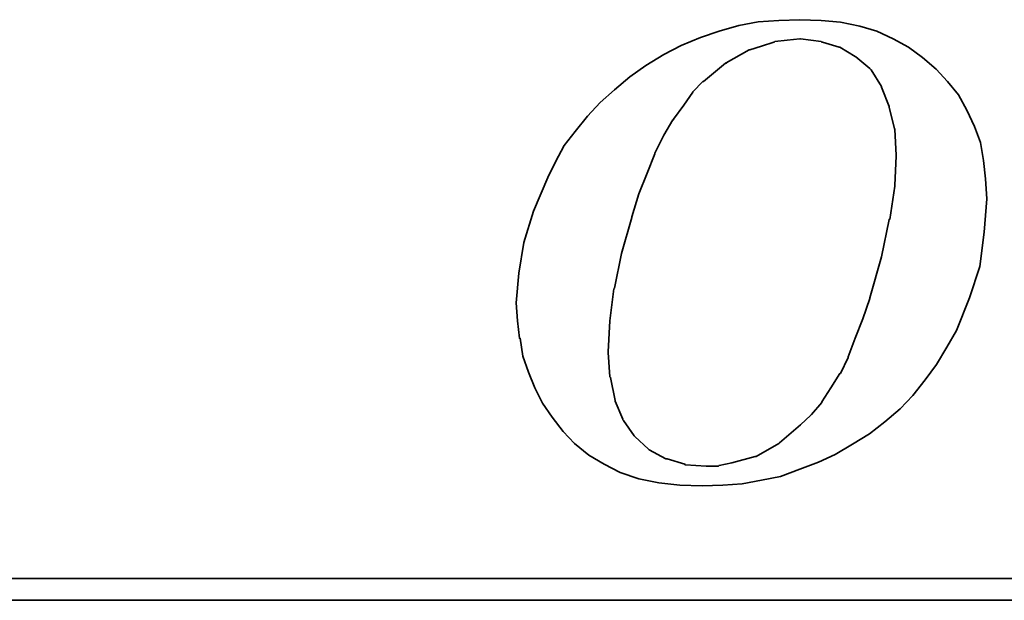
# Model space of a CAD drawing. Extents: x 33 to 316, y 49 to 445.
# Tile 33 of 48: x 203.3 to 208.06, y 114.04 to 116.86. Entities that reach past the tile are written whole.
import ezdxf

# ---------------------------------------------------------------- set-up
doc = ezdxf.new("R2010")
doc.units = 0
doc.header["$LTSCALE"] = 3
doc.header["$MEASUREMENT"] = 0
doc.layers.add('DIM', color=4, linetype='CONTINUOUS')
doc.layers.add('layer 1', color=7, linetype='CONTINUOUS')

# ---------------------------------------------------------------- blocks, each defined once
blk = doc.blocks.new('TBI MOTION logo(完整正式版)')
at = {"layer": 'layer 1', "color": 22, "lineweight": 35}
for points, knots in [([(-11.34375, -6.98375), (-11.34375, -6.98375), (-10.91375, -7.43875), (-10.91375, -7.43875), (-10.91375, -7.43875), (-10.91375, -7.43875), (-10.38625, -7.87125), (-10.38625, -7.87125), (-10.38625, -7.87125), (-10.38625, -7.87125), (-9.81125, -8.20375), (-9.81125, -8.20375), (-9.81125, -8.20375), (-9.81125, -8.20375), (-9.21125, -8.51875), (-9.21125, -8.51875), (-9.21125, -8.51875), (-9.21125, -8.51875), (-8.51625, -8.75875), (-8.51625, -8.75875), (-8.51625, -8.75875), (-8.51625, -8.75875), (-7.77125, -8.90375), (-7.77125, -8.90375), (-7.77125, -8.90375), (-7.77125, -8.90375), (-6.97875, -8.99875), (-6.97875, -8.99875), (-6.97875, -8.99875), (-6.97875, -8.99875), (-6.14125, -9.02375), (-6.14125, -9.02375), (-6.14125, -9.02375), (-6.14125, -9.02375), (-5.37125, -8.99875), (-5.37125, -8.99875), (-5.37125, -8.99875), (-5.37125, -8.99875), (-4.65375, -8.94875), (-4.65375, -8.94875), (-4.65375, -8.94875), (-4.65375, -8.94875), (-3.93375, -8.80625), (-3.93375, -8.80625), (-3.93375, -8.80625), (-3.93375, -8.80625), (-3.21375, -8.66375), (-3.21375, -8.66375), (-3.21375, -8.66375), (-3.21375, -8.66375), (-2.49375, -8.39875), (-2.49375, -8.39875), (-2.49375, -8.39875), (-2.49375, -8.39875), (-1.79875, -8.13375), (-1.79875, -8.13375), (-1.79875, -8.13375), (-1.79875, -8.13375), (-1.17375, -7.84375), (-1.17375, -7.84375), (-1.17375, -7.84375), (-1.17375, -7.84375), (-0.52375, -7.46375), (-0.52375, -7.46375), (-0.52375, -7.46375), (-0.52375, -7.46375), (0.10124, -7.07875), (0.10124, -7.07875), (0.10124, -7.07875), (0.10124, -7.07875), (0.67625, -6.62375), (0.67625, -6.62375), (0.67625, -6.62375), (0.67625, -6.62375), (1.24874, -6.14375), (1.24874, -6.14375), (1.24874, -6.14375), (1.24874, -6.14375), (1.72874, -5.64125), (1.72874, -5.64125), (1.72874, -5.64125), (1.72874, -5.64125), (2.18624, -5.06375), (2.18624, -5.06375), (2.18624, -5.06375), (2.18624, -5.06375), (2.61625, -4.48874), (2.61625, -4.48874), (2.61625, -4.48874), (2.61625, -4.48874), (3.00125, -3.83874), (3.00125, -3.83874), (3.00125, -3.83874), (3.00125, -3.83874), (3.36124, -3.21374), (3.36124, -3.21374), (3.36124, -3.21374), (3.36124, -3.21374), (3.84374, -1.99125), (3.84374, -1.99125), (3.84374, -1.99125), (3.84374, -1.99125), (4.22625, -0.81875), (4.22625, -0.81875), (4.22625, -0.81875), (4.22625, -0.81875), (4.39125, 0.45624), (4.39125, 0.45624), (4.39125, 0.45624), (4.39125, 0.45624), (4.48874, 1.70124), (4.48874, 1.70124), (4.48874, 1.70124), (4.48874, 1.70124), (4.43874, 2.44625), (4.43874, 2.44625), (4.43874, 2.44625), (4.43874, 2.44625), (4.36874, 3.14125), (4.36874, 3.14125), (4.36874, 3.14125), (4.36874, 3.14125), (4.25125, 3.81125), (4.25125, 3.81125), (4.25125, 3.81125), (4.25125, 3.81125), (4.03124, 4.41125), (4.03124, 4.41125), (4.03124, 4.41125), (4.03124, 4.41125), (3.74374, 5.01125), (3.74374, 5.01125), (3.74374, 5.01125), (3.74374, 5.01125), (3.43124, 5.58875), (3.43124, 5.58875), (3.43124, 5.58875), (3.43124, 5.58875), (3.02625, 6.09125), (3.02625, 6.09125), (3.02625, 6.09125), (3.02625, 6.09125), (2.59374, 6.54875), (2.59374, 6.54875), (2.59374, 6.54875), (2.59374, 6.54875), (2.09124, 6.98125), (2.09124, 6.98125), (2.09124, 6.98125), (2.09124, 6.98125), (1.56124, 7.36625), (1.56124, 7.36625), (1.56124, 7.36625), (1.56124, 7.36625), (0.98624, 7.67625), (0.98624, 7.67625), (0.98624, 7.67625), (0.98624, 7.67625), (0.38624, 7.96375), (0.38624, 7.96375), (0.38624, 7.96375), (0.38624, 7.96375), (-0.25875, 8.15625), (-0.25875, 8.15625), (-0.25875, 8.15625), (-0.25875, 8.15625), (-0.98125, 8.30125), (-0.98125, 8.30125), (-0.98125, 8.30125), (-0.98125, 8.30125), (-1.70124, 8.37125), (-1.70124, 8.37125), (-1.70124, 8.37125), (-1.70124, 8.37125), (-2.49375, 8.39624), (-2.49375, 8.39624), (-2.49375, 8.39624), (-2.49375, 8.39624), (-3.28625, 8.37125), (-3.28625, 8.37125), (-3.28625, 8.37125), (-3.28625, 8.37125), (-4.05125, 8.32125), (-4.05125, 8.32125), (-4.05125, 8.32125), (-4.05125, 8.32125), (-4.77375, 8.18125), (-4.77375, 8.18125), (-4.77375, 8.18125), (-4.77375, 8.18125), (-5.51625, 7.96375), (-5.51625, 7.96375), (-5.51625, 7.96375), (-5.51625, 7.96375), (-6.21125, 7.72625), (-6.21125, 7.72625), (-6.21125, 7.72625), (-6.21125, 7.72625), (-6.92875, 7.43625), (-6.92875, 7.43625), (-6.92875, 7.43625), (-6.92875, 7.43625), (-7.57875, 7.10125), (-7.57875, 7.10125), (-7.57875, 7.10125), (-7.57875, 7.10125), (-8.24875, 6.69125), (-8.24875, 6.69125), (-8.24875, 6.69125), (-8.24875, 6.69125), (-8.84875, 6.26125), (-8.84875, 6.26125), (-8.84875, 6.26125), (-8.84875, 6.26125), (-9.42625, 5.78125), (-9.42625, 5.78125), (-9.42625, 5.78125), (-9.42625, 5.78125), (-9.95375, 5.30125), (-9.95375, 5.30125), (-9.95375, 5.30125), (-9.95375, 5.30125), (-10.43375, 4.79624), (-10.43375, 4.79624), (-10.43375, 4.79624), (-10.43375, 4.79624), (-10.88875, 4.22125), (-10.88875, 4.22125), (-10.88875, 4.22125), (-10.88875, 4.22125), (-11.29875, 3.69375), (-11.29875, 3.69375), (-11.29875, 3.69375), (-11.29875, 3.69375), (-11.63375, 3.09125), (-11.63375, 3.09125), (-11.63375, 3.09125), (-11.63375, 3.09125), (-11.91875, 2.49625), (-11.91875, 2.49625), (-11.91875, 2.49625), (-11.91875, 2.49625), (-12.44875, 1.24625), (-12.44875, 1.24625), (-12.44875, 1.24625), (-12.44875, 1.24625), (-12.80875, 0.06874), (-12.80875, 0.06874), (-12.80875, 0.06874), (-12.80875, 0.06874), (-12.99875, -1.07875), (-12.99875, -1.07875), (-12.99875, -1.07875), (-12.99875, -1.07875), (-13.09375, -2.18375), (-13.09375, -2.18375), (-13.09375, -2.18375), (-13.09375, -2.18375), (-13.04875, -2.85375), (-13.04875, -2.85375), (-13.04875, -2.85375), (-13.04875, -2.85375), (-12.97375, -3.50375), (-12.97375, -3.50375), (-12.97375, -3.50375), (-12.97375, -3.50375), (-12.95375, -3.50375), (-12.95375, -3.50375), (-12.95375, -3.50375), (-12.95375, -3.50375), (-12.85375, -4.17375), (-12.85375, -4.17375), (-12.85375, -4.17375), (-12.85375, -4.17375), (-12.63875, -4.77624), (-12.63875, -4.77624), (-12.63875, -4.77624), (-12.63875, -4.77624), (-12.39875, -5.35125), (-12.39875, -5.35125), (-12.39875, -5.35125), (-12.39875, -5.35125), (-12.11375, -5.92875), (-12.11375, -5.92875), (-12.11375, -5.92875), (-12.11375, -5.92875), (-11.75375, -6.45375), (-11.75375, -6.45375), (-11.75375, -6.45375), (-11.75375, -6.45375), (-11.34375, -6.98375), (-11.34375, -6.98375)], [0, 0, 0, 0, 0.01369863, 0.01369863, 0.01369863, 0.01369863, 0.02739726, 0.02739726, 0.02739726, 0.02739726, 0.04109589, 0.04109589, 0.04109589, 0.04109589, 0.05479452, 0.05479452, 0.05479452, 0.05479452, 0.06849315, 0.06849315, 0.06849315, 0.06849315, 0.08219178, 0.08219178, 0.08219178, 0.08219178, 0.09589041, 0.09589041, 0.09589041, 0.09589041, 0.10958904, 0.10958904, 0.10958904, 0.10958904, 0.12328767, 0.12328767, 0.12328767, 0.12328767, 0.1369863, 0.1369863, 0.1369863, 0.1369863, 0.15068493, 0.15068493, 0.15068493, 0.15068493, 0.16438356, 0.16438356, 0.16438356, 0.16438356, 0.17808219, 0.17808219, 0.17808219, 0.17808219, 0.19178082, 0.19178082, 0.19178082, 0.19178082, 0.20547945, 0.20547945, 0.20547945, 0.20547945, 0.21917808, 0.21917808, 0.21917808, 0.21917808, 0.23287671, 0.23287671, 0.23287671, 0.23287671, 0.24657534, 0.24657534, 0.24657534, 0.24657534, 0.26027397, 0.26027397, 0.26027397, 0.26027397, 0.2739726, 0.2739726, 0.2739726, 0.2739726, 0.28767123, 0.28767123, 0.28767123, 0.28767123, 0.30136986, 0.30136986, 0.30136986, 0.30136986, 0.31506849, 0.31506849, 0.31506849, 0.31506849, 0.32876712, 0.32876712, 0.32876712, 0.32876712, 0.34246575, 0.34246575, 0.34246575, 0.34246575, 0.35616438, 0.35616438, 0.35616438, 0.35616438, 0.36986301, 0.36986301, 0.36986301, 0.36986301, 0.38356164, 0.38356164, 0.38356164, 0.38356164, 0.39726027, 0.39726027, 0.39726027, 0.39726027, 0.4109589, 0.4109589, 0.4109589, 0.4109589, 0.42465753, 0.42465753, 0.42465753, 0.42465753, 0.43835616, 0.43835616, 0.43835616, 0.43835616, 0.45205479, 0.45205479, 0.45205479, 0.45205479, 0.46575342, 0.46575342, 0.46575342, 0.46575342, 0.47945205, 0.47945205, 0.47945205, 0.47945205, 0.49315068, 0.49315068, 0.49315068, 0.49315068, 0.50684932, 0.50684932, 0.50684932, 0.50684932, 0.52054795, 0.52054795, 0.52054795, 0.52054795, 0.53424658, 0.53424658, 0.53424658, 0.53424658, 0.54794521, 0.54794521, 0.54794521, 0.54794521, 0.56164384, 0.56164384, 0.56164384, 0.56164384, 0.57534247, 0.57534247, 0.57534247, 0.57534247, 0.5890411, 0.5890411, 0.5890411, 0.5890411, 0.60273973, 0.60273973, 0.60273973, 0.60273973, 0.61643836, 0.61643836, 0.61643836, 0.61643836, 0.63013699, 0.63013699, 0.63013699, 0.63013699, 0.64383562, 0.64383562, 0.64383562, 0.64383562, 0.65753425, 0.65753425, 0.65753425, 0.65753425, 0.67123288, 0.67123288, 0.67123288, 0.67123288, 0.68493151, 0.68493151, 0.68493151, 0.68493151, 0.69863014, 0.69863014, 0.69863014, 0.69863014, 0.71232877, 0.71232877, 0.71232877, 0.71232877, 0.7260274, 0.7260274, 0.7260274, 0.7260274, 0.73972603, 0.73972603, 0.73972603, 0.73972603, 0.75342466, 0.75342466, 0.75342466, 0.75342466, 0.76712329, 0.76712329, 0.76712329, 0.76712329, 0.78082192, 0.78082192, 0.78082192, 0.78082192, 0.79452055, 0.79452055, 0.79452055, 0.79452055, 0.80821918, 0.80821918, 0.80821918, 0.80821918, 0.82191781, 0.82191781, 0.82191781, 0.82191781, 0.83561644, 0.83561644, 0.83561644, 0.83561644, 0.84931507, 0.84931507, 0.84931507, 0.84931507, 0.8630137, 0.8630137, 0.8630137, 0.8630137, 0.87671233, 0.87671233, 0.87671233, 0.87671233, 0.89041096, 0.89041096, 0.89041096, 0.89041096, 0.90410959, 0.90410959, 0.90410959, 0.90410959, 0.91780822, 0.91780822, 0.91780822, 0.91780822, 0.93150685, 0.93150685, 0.93150685, 0.93150685, 0.94520548, 0.94520548, 0.94520548, 0.94520548, 0.95890411, 0.95890411, 0.95890411, 0.95890411, 0.97260274, 0.97260274, 0.97260274, 0.97260274, 0.98630137, 0.98630137, 0.98630137, 0.98630137, 1, 1, 1, 1]), ([(-8.77875, 1.03124), (-8.77875, 1.03124), (-8.51625, 1.89625), (-8.51625, 1.89625), (-8.51625, 1.89625), (-8.51625, 1.89625), (-8.20375, 2.66375), (-8.20375, 2.66375), (-8.20375, 2.66375), (-8.20375, 2.66375), (-7.91625, 3.38125), (-7.91625, 3.38125), (-7.91625, 3.38125), (-7.91625, 3.38125), (-7.91625, 3.40624), (-7.91625, 3.40624), (-7.91625, 3.40624), (-7.91625, 3.40624), (-7.57875, 4.07624), (-7.57875, 4.07624), (-7.57875, 4.07624), (-7.57875, 4.07624), (-7.24375, 4.65125), (-7.24375, 4.65125), (-7.24375, 4.65125), (-7.24375, 4.65125), (-7.21875, 4.65125), (-7.21875, 4.65125), (-7.21875, 4.65125), (-7.21875, 4.65125), (-7.21875, 4.67624), (-7.21875, 4.67624), (-7.21875, 4.67624), (-7.21875, 4.67624), (-6.83625, 5.20375), (-6.83625, 5.20375), (-6.83625, 5.20375), (-6.83625, 5.20375), (-6.49875, 5.68625), (-6.49875, 5.68625), (-6.49875, 5.68625), (-6.49875, 5.68625), (-6.49875, 5.70625), (-6.49875, 5.70625), (-6.49875, 5.70625), (-6.49875, 5.70625), (-6.11625, 6.09125), (-6.11625, 6.09125), (-6.11625, 6.09125), (-6.11625, 6.09125), (-6.09125, 6.09125), (-6.09125, 6.09125), (-6.09125, 6.09125), (-6.09125, 6.09125), (-5.27375, 6.76625), (-5.27375, 6.76625), (-5.27375, 6.76625), (-5.27375, 6.76625), (-5.24875, 6.76625), (-5.24875, 6.76625), (-5.24875, 6.76625), (-5.24875, 6.76625), (-5.24875, 6.78625), (-5.24875, 6.78625), (-5.24875, 6.78625), (-5.24875, 6.78625), (-4.38875, 7.26624), (-4.38875, 7.26624), (-4.38875, 7.26624), (-4.38875, 7.26624), (-4.36125, 7.26624), (-4.36125, 7.26624), (-4.36125, 7.26624), (-4.36125, 7.26624), (-3.93375, 7.41125), (-3.93375, 7.41125), (-3.93375, 7.41125), (-3.93375, 7.41125), (-3.47375, 7.55625), (-3.47375, 7.55625), (-3.47375, 7.55625), (-3.47375, 7.55625), (-3.45375, 7.55625), (-3.45375, 7.55625), (-3.45375, 7.55625), (-3.45375, 7.55625), (-3.42875, 7.58124), (-3.42875, 7.58124), (-3.42875, 7.58124), (-3.42875, 7.58124), (-2.97375, 7.62625), (-2.97375, 7.62625), (-2.97375, 7.62625), (-2.97375, 7.62625), (-2.49375, 7.67625), (-2.49375, 7.67625), (-2.49375, 7.67625), (-2.49375, 7.67625), (-2.46875, 7.67625), (-2.46875, 7.67625), (-2.46875, 7.67625), (-2.46875, 7.67625), (-1.70124, 7.58124), (-1.70124, 7.58124), (-1.70124, 7.58124), (-1.70124, 7.58124), (-1.67875, 7.55625), (-1.67875, 7.55625), (-1.67875, 7.55625), (-1.67875, 7.55625), (-1.65375, 7.55625), (-1.65375, 7.55625), (-1.65375, 7.55625), (-1.65375, 7.55625), (-1.03125, 7.36625), (-1.03125, 7.36625), (-1.03125, 7.36625), (-1.03125, 7.36625), (-1.00625, 7.36625), (-1.00625, 7.36625), (-1.00625, 7.36625), (-1.00625, 7.36625), (-0.43124, 7.02624), (-0.43124, 7.02624), (-0.43124, 7.02624), (-0.43124, 7.02624), (-0.40625, 7.00624), (-0.40625, 7.00624), (-0.40625, 7.00624), (-0.40625, 7.00624), (0.12124, 6.57124), (0.12124, 6.57124), (0.12124, 6.57124), (0.12124, 6.57124), (0.14624, 6.54875), (0.14624, 6.54875), (0.14624, 6.54875), (0.14624, 6.54875), (0.17124, 6.52375), (0.17124, 6.52375), (0.17124, 6.52375), (0.17124, 6.52375), (0.55625, 5.89875), (0.55625, 5.89875), (0.55625, 5.89875), (0.55625, 5.89875), (0.55625, 5.87625), (0.55625, 5.87625), (0.55625, 5.87625), (0.55625, 5.87625), (0.84124, 5.15625), (0.84124, 5.15625), (0.84124, 5.15625), (0.84124, 5.15625), (0.84124, 5.13125), (0.84124, 5.13125), (0.84124, 5.13125), (0.84124, 5.13125), (1.03624, 4.31875), (1.03624, 4.31875), (1.03624, 4.31875), (1.03624, 4.31875), (1.05624, 4.31875), (1.05624, 4.31875), (1.05624, 4.31875), (1.05624, 4.31875), (1.05624, 4.29125), (1.05624, 4.29125), (1.05624, 4.29125), (1.05624, 4.29125), (1.10625, 3.33125), (1.10625, 3.33125), (1.10625, 3.33125), (1.10625, 3.33125), (1.10625, 3.30875), (1.10625, 3.30875), (1.10625, 3.30875), (1.10625, 3.30875), (1.05624, 2.20624), (1.05624, 2.20624), (1.05624, 2.20624), (1.05624, 2.20624), (1.05624, 2.18124), (1.05624, 2.18124), (1.05624, 2.18124), (1.05624, 2.18124), (0.86624, 0.93624), (0.86624, 0.93624), (0.86624, 0.93624), (0.86624, 0.93624), (0.84124, 0.93624), (0.84124, 0.93624), (0.84124, 0.93624), (0.84124, 0.93624), (0.55625, -0.45874), (0.55625, -0.45874), (0.55625, -0.45874), (0.55625, -0.45874), (0.12124, -1.99125), (0.12124, -1.99125), (0.12124, -1.99125), (0.12124, -1.99125), (0.12124, -2.01874), (0.12124, -2.01874), (0.12124, -2.01874), (0.12124, -2.01874), (-0.13874, -2.78375), (-0.13874, -2.78375), (-0.13874, -2.78375), (-0.13874, -2.78375), (-0.43124, -3.50375), (-0.43124, -3.50375), (-0.43124, -3.50375), (-0.43124, -3.50375), (-0.69375, -4.19875), (-0.69375, -4.19875), (-0.69375, -4.19875), (-0.69375, -4.19875), (-0.69375, -4.22375), (-0.69375, -4.22375), (-0.69375, -4.22375), (-0.69375, -4.22375), (-0.98125, -4.82374), (-0.98125, -4.82374), (-0.98125, -4.82374), (-0.98125, -4.82374), (-1.00625, -4.82374), (-1.00625, -4.82374), (-1.00625, -4.82374), (-1.00625, -4.82374), (-1.33875, -5.35125), (-1.33875, -5.35125), (-1.33875, -5.35125), (-1.33875, -5.35125), (-1.67875, -5.87875), (-1.67875, -5.87875), (-1.67875, -5.87875), (-1.67875, -5.87875), (-1.67875, -5.90375), (-1.67875, -5.90375), (-1.67875, -5.90375), (-1.67875, -5.90375), (-2.05875, -6.35875), (-2.05875, -6.35875), (-2.05875, -6.35875), (-2.05875, -6.35875), (-2.08375, -6.38375), (-2.08375, -6.38375), (-2.08375, -6.38375), (-2.08375, -6.38375), (-2.46875, -6.74375), (-2.46875, -6.74375), (-2.46875, -6.74375), (-2.46875, -6.74375), (-3.25875, -7.41625), (-3.25875, -7.41625), (-3.25875, -7.41625), (-3.25875, -7.41625), (-3.28625, -7.43875), (-3.28625, -7.43875), (-3.28625, -7.43875), (-3.28625, -7.43875), (-4.12375, -7.91875), (-4.12375, -7.91875), (-4.12375, -7.91875), (-4.12375, -7.91875), (-4.14875, -7.91875), (-4.14875, -7.91875), (-4.14875, -7.91875), (-4.14875, -7.91875), (-4.17125, -7.91875), (-4.17125, -7.91875), (-4.17125, -7.91875), (-4.17125, -7.91875), (-5.03375, -8.15875), (-5.03375, -8.15875), (-5.03375, -8.15875), (-5.03375, -8.15875), (-5.51625, -8.25625), (-5.51625, -8.25625), (-5.51625, -8.25625), (-5.51625, -8.25625), (-5.54125, -8.27875), (-5.54125, -8.27875), (-5.54125, -8.27875), (-5.54125, -8.27875), (-5.56375, -8.27875), (-5.56375, -8.27875), (-5.56375, -8.27875), (-5.56375, -8.27875), (-5.99625, -8.27875), (-5.99625, -8.27875), (-5.99625, -8.27875), (-5.99625, -8.27875), (-6.76375, -8.23125), (-6.76375, -8.23125), (-6.76375, -8.23125), (-6.76375, -8.23125), (-6.78875, -8.23125), (-6.78875, -8.23125), (-6.78875, -8.23125), (-6.78875, -8.23125), (-6.78875, -8.20375), (-6.78875, -8.20375), (-6.78875, -8.20375), (-6.78875, -8.20375), (-7.45875, -8.01375), (-7.45875, -8.01375), (-7.45875, -8.01375), (-7.45875, -8.01375), (-7.48375, -8.01375), (-7.48375, -8.01375), (-7.48375, -8.01375), (-7.48375, -8.01375), (-7.50875, -8.01375), (-7.50875, -8.01375), (-7.50875, -8.01375), (-7.50875, -8.01375), (-8.13125, -7.67875), (-8.13125, -7.67875), (-8.13125, -7.67875), (-8.13125, -7.67875), (-8.15625, -7.65375), (-8.15625, -7.65375), (-8.15625, -7.65375), (-8.15625, -7.65375), (-8.65875, -7.17375), (-8.65875, -7.17375), (-8.65875, -7.17375), (-8.65875, -7.17375), (-8.68375, -7.14875), (-8.68375, -7.14875), (-8.68375, -7.14875), (-8.68375, -7.14875), (-9.08875, -6.57375), (-9.08875, -6.57375), (-9.08875, -6.57375), (-9.08875, -6.57375), (-9.11375, -6.54875), (-9.11375, -6.54875), (-9.11375, -6.54875), (-9.11375, -6.54875), (-9.11375, -6.52875), (-9.11375, -6.52875), (-9.11375, -6.52875), (-9.11375, -6.52875), (-9.40375, -5.85375), (-9.40375, -5.85375), (-9.40375, -5.85375), (-9.40375, -5.85375), (-9.40375, -5.82875), (-9.40375, -5.82875), (-9.40375, -5.82875), (-9.40375, -5.82875), (-9.56875, -4.96875), (-9.56875, -4.96875), (-9.56875, -4.96875), (-9.56875, -4.96875), (-9.59375, -4.94375), (-9.59375, -4.94375), (-9.59375, -4.94375), (-9.59375, -4.94375), (-9.66375, -4.03375), (-9.66375, -4.03375), (-9.66375, -4.03375), (-9.66375, -4.03375), (-9.66375, -4.00875), (-9.66375, -4.00875), (-9.66375, -4.00875), (-9.66375, -4.00875), (-9.59375, -2.85375), (-9.59375, -2.85375), (-9.59375, -2.85375), (-9.59375, -2.85375), (-9.45125, -1.65875), (-9.45125, -1.65875), (-9.45125, -1.65875), (-9.45125, -1.65875), (-9.42625, -1.63375), (-9.42625, -1.63375), (-9.42625, -1.63375), (-9.42625, -1.63375), (-9.16125, -0.33875), (-9.16125, -0.33875), (-9.16125, -0.33875), (-9.16125, -0.33875), (-8.77875, 1.00624), (-8.77875, 1.00624), (-8.77875, 1.00624), (-8.77875, 1.00624), (-8.77875, 1.03124), (-8.77875, 1.03124)], [0, 0, 0, 0, 0.01020408, 0.01020408, 0.01020408, 0.01020408, 0.02040816, 0.02040816, 0.02040816, 0.02040816, 0.03061224, 0.03061224, 0.03061224, 0.03061224, 0.04081633, 0.04081633, 0.04081633, 0.04081633, 0.05102041, 0.05102041, 0.05102041, 0.05102041, 0.06122449, 0.06122449, 0.06122449, 0.06122449, 0.07142857, 0.07142857, 0.07142857, 0.07142857, 0.08163265, 0.08163265, 0.08163265, 0.08163265, 0.09183673, 0.09183673, 0.09183673, 0.09183673, 0.10204082, 0.10204082, 0.10204082, 0.10204082, 0.1122449, 0.1122449, 0.1122449, 0.1122449, 0.12244898, 0.12244898, 0.12244898, 0.12244898, 0.13265306, 0.13265306, 0.13265306, 0.13265306, 0.14285714, 0.14285714, 0.14285714, 0.14285714, 0.15306122, 0.15306122, 0.15306122, 0.15306122, 0.16326531, 0.16326531, 0.16326531, 0.16326531, 0.17346939, 0.17346939, 0.17346939, 0.17346939, 0.18367347, 0.18367347, 0.18367347, 0.18367347, 0.19387755, 0.19387755, 0.19387755, 0.19387755, 0.20408163, 0.20408163, 0.20408163, 0.20408163, 0.21428571, 0.21428571, 0.21428571, 0.21428571, 0.2244898, 0.2244898, 0.2244898, 0.2244898, 0.23469388, 0.23469388, 0.23469388, 0.23469388, 0.24489796, 0.24489796, 0.24489796, 0.24489796, 0.25510204, 0.25510204, 0.25510204, 0.25510204, 0.26530612, 0.26530612, 0.26530612, 0.26530612, 0.2755102, 0.2755102, 0.2755102, 0.2755102, 0.28571429, 0.28571429, 0.28571429, 0.28571429, 0.29591837, 0.29591837, 0.29591837, 0.29591837, 0.30612245, 0.30612245, 0.30612245, 0.30612245, 0.31632653, 0.31632653, 0.31632653, 0.31632653, 0.32653061, 0.32653061, 0.32653061, 0.32653061, 0.33673469, 0.33673469, 0.33673469, 0.33673469, 0.34693878, 0.34693878, 0.34693878, 0.34693878, 0.35714286, 0.35714286, 0.35714286, 0.35714286, 0.36734694, 0.36734694, 0.36734694, 0.36734694, 0.37755102, 0.37755102, 0.37755102, 0.37755102, 0.3877551, 0.3877551, 0.3877551, 0.3877551, 0.39795918, 0.39795918, 0.39795918, 0.39795918, 0.40816327, 0.40816327, 0.40816327, 0.40816327, 0.41836735, 0.41836735, 0.41836735, 0.41836735, 0.42857143, 0.42857143, 0.42857143, 0.42857143, 0.43877551, 0.43877551, 0.43877551, 0.43877551, 0.44897959, 0.44897959, 0.44897959, 0.44897959, 0.45918367, 0.45918367, 0.45918367, 0.45918367, 0.46938776, 0.46938776, 0.46938776, 0.46938776, 0.47959184, 0.47959184, 0.47959184, 0.47959184, 0.48979592, 0.48979592, 0.48979592, 0.48979592, 0.5, 0.5, 0.5, 0.5, 0.51020408, 0.51020408, 0.51020408, 0.51020408, 0.52040816, 0.52040816, 0.52040816, 0.52040816, 0.53061224, 0.53061224, 0.53061224, 0.53061224, 0.54081633, 0.54081633, 0.54081633, 0.54081633, 0.55102041, 0.55102041, 0.55102041, 0.55102041, 0.56122449, 0.56122449, 0.56122449, 0.56122449, 0.57142857, 0.57142857, 0.57142857, 0.57142857, 0.58163265, 0.58163265, 0.58163265, 0.58163265, 0.59183673, 0.59183673, 0.59183673, 0.59183673, 0.60204082, 0.60204082, 0.60204082, 0.60204082, 0.6122449, 0.6122449, 0.6122449, 0.6122449, 0.62244898, 0.62244898, 0.62244898, 0.62244898, 0.63265306, 0.63265306, 0.63265306, 0.63265306, 0.64285714, 0.64285714, 0.64285714, 0.64285714, 0.65306122, 0.65306122, 0.65306122, 0.65306122, 0.66326531, 0.66326531, 0.66326531, 0.66326531, 0.67346939, 0.67346939, 0.67346939, 0.67346939, 0.68367347, 0.68367347, 0.68367347, 0.68367347, 0.69387755, 0.69387755, 0.69387755, 0.69387755, 0.70408163, 0.70408163, 0.70408163, 0.70408163, 0.71428571, 0.71428571, 0.71428571, 0.71428571, 0.7244898, 0.7244898, 0.7244898, 0.7244898, 0.73469388, 0.73469388, 0.73469388, 0.73469388, 0.74489796, 0.74489796, 0.74489796, 0.74489796, 0.75510204, 0.75510204, 0.75510204, 0.75510204, 0.76530612, 0.76530612, 0.76530612, 0.76530612, 0.7755102, 0.7755102, 0.7755102, 0.7755102, 0.78571429, 0.78571429, 0.78571429, 0.78571429, 0.79591837, 0.79591837, 0.79591837, 0.79591837, 0.80612245, 0.80612245, 0.80612245, 0.80612245, 0.81632653, 0.81632653, 0.81632653, 0.81632653, 0.82653061, 0.82653061, 0.82653061, 0.82653061, 0.83673469, 0.83673469, 0.83673469, 0.83673469, 0.84693878, 0.84693878, 0.84693878, 0.84693878, 0.85714286, 0.85714286, 0.85714286, 0.85714286, 0.86734694, 0.86734694, 0.86734694, 0.86734694, 0.87755102, 0.87755102, 0.87755102, 0.87755102, 0.8877551, 0.8877551, 0.8877551, 0.8877551, 0.89795918, 0.89795918, 0.89795918, 0.89795918, 0.90816327, 0.90816327, 0.90816327, 0.90816327, 0.91836735, 0.91836735, 0.91836735, 0.91836735, 0.92857143, 0.92857143, 0.92857143, 0.92857143, 0.93877551, 0.93877551, 0.93877551, 0.93877551, 0.94897959, 0.94897959, 0.94897959, 0.94897959, 0.95918367, 0.95918367, 0.95918367, 0.95918367, 0.96938776, 0.96938776, 0.96938776, 0.96938776, 0.97959184, 0.97959184, 0.97959184, 0.97959184, 0.98979592, 0.98979592, 0.98979592, 0.98979592, 1, 1, 1, 1]), ([(75.90875, -9.47875), (75.90875, -9.47875), (75.90875, -12.28625), (75.90875, -12.28625), (75.90875, -12.28625), (75.90875, -12.28625), (75.90875, -12.47875), (75.90875, -12.47875), (75.90875, -12.47875), (75.90875, -12.47875), (75.71625, -12.47875), (75.71625, -12.47875), (75.71625, -12.47875), (75.71625, -12.47875), (-88.32875, -12.47875), (-88.32875, -12.47875), (-88.32875, -12.47875), (-88.32875, -12.47875), (-88.32875, -13.29375), (-88.32875, -13.29375), (-88.32875, -13.29375), (-88.32875, -13.29375), (82.89125, -13.29375), (82.89125, -13.29375), (82.89125, -13.29375), (82.89125, -13.29375), (75.90875, -9.47875), (75.90875, -9.47875)], [0, 0, 0, 0, 0.14285714, 0.14285714, 0.14285714, 0.14285714, 0.28571429, 0.28571429, 0.28571429, 0.28571429, 0.42857143, 0.42857143, 0.42857143, 0.42857143, 0.57142857, 0.57142857, 0.57142857, 0.57142857, 0.71428571, 0.71428571, 0.71428571, 0.71428571, 0.85714286, 0.85714286, 0.85714286, 0.85714286, 1, 1, 1, 1])]:
    blk.add_open_spline(points, degree=3, knots=knots, dxfattribs=at)

msp = doc.modelspace()

# ---------------------------------------------------------------- block references
at = {"layer": 'DIM', "xscale": 0.1296000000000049, "yscale": 0.1296000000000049, "zscale": 0.1296}
msp.add_blockref('TBI MOTION logo(完整正式版)', (207.3973, 115.7675), dxfattribs=at)

doc.saveas('drawing.dxf')
